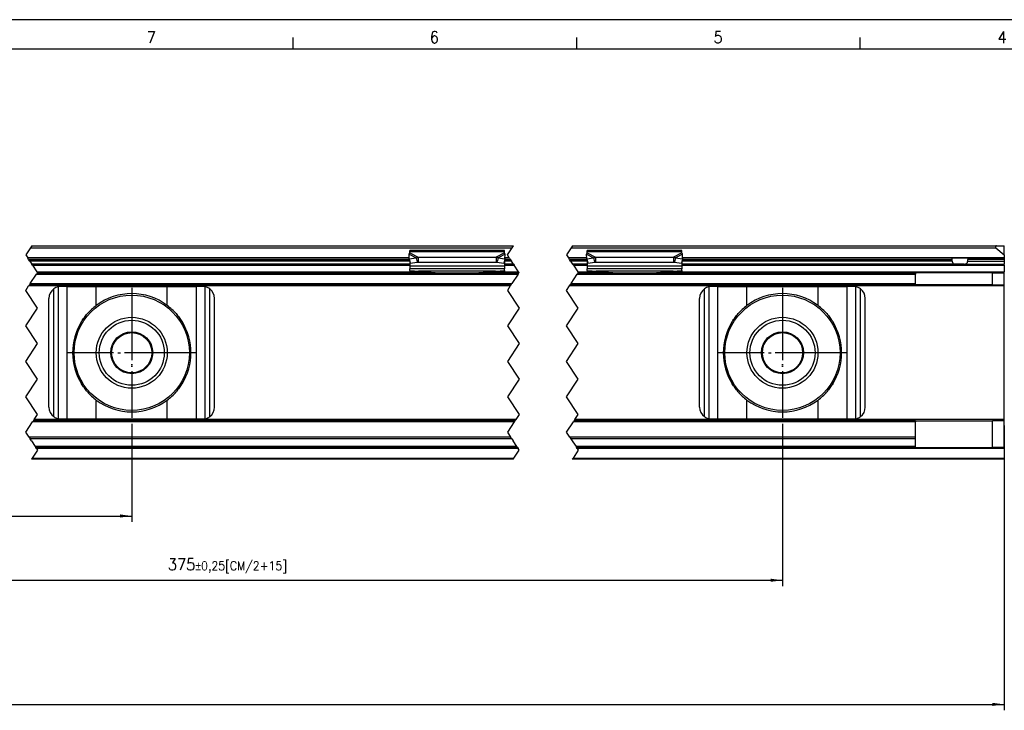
# Model space of a CAD drawing. Header units: millimetres. Extents: x -746 to 1106, y -92 to 517.
# Tile 38 of 55: x -244 to -78, y 385 to 502. Entities that reach past the tile are written whole.
import ezdxf

# ---------------------------------------------------------------- set-up
doc = ezdxf.new("R2010")
doc.units = ezdxf.units.MM
doc.linetypes.add('DOT_CENTER', pattern=[14, 12, -1, 0, -1])
doc.layers.add('1', color=7, linetype='Continuous')
doc.styles.add('CONVERTER_12', font='txt.shx', dxfattribs={"width": 0.9})
doc.dimstyles.new('ME10_DIM_31', dxfattribs={"dimtxt": 2, "dimasz": 2, "dimexe": 1, "dimexo": 1, "dimgap": 1, "dimtad": 1, "dimdsep": 46, "dimtxsty": 'CONVERTER_12', "dimsah": 1, "dimcen": 0.09, "dimclrd": 2, "dimclre": 2, "dimclrt": 2, "dimadec": 0, "dimazin": 0, "dimtol": 1, "dimtp": 0.4, "dimtm": 0.4, "dimtfac": 0.75, "dimtdec": 0, "dimtix": 1, "dimtmove": 0, "dimatfit": 3, "dimfxl": 1, "dimtolj": 1, "dimtzin": 0, "dimarcsym": 0})
doc.dimstyles.new('ME10_DIM_33', dxfattribs={"dimtxt": 2, "dimasz": 2, "dimexe": 1, "dimexo": 1, "dimgap": 1, "dimtad": 1, "dimdsep": 46, "dimtxsty": 'CONVERTER_12', "dimsah": 1, "dimcen": 0.09, "dimclrd": 2, "dimclre": 2, "dimclrt": 2, "dimadec": 0, "dimazin": 0, "dimtol": 1, "dimtp": 0.25, "dimtm": 0.25, "dimtfac": 0.75, "dimtdec": 0, "dimtix": 1, "dimtmove": 0, "dimatfit": 3, "dimfxl": 1, "dimtolj": 1, "dimtzin": 0, "dimarcsym": 0})
doc.dimstyles.new('ME10_DIM_34', dxfattribs={"dimtxt": 2, "dimasz": 2, "dimexe": 1, "dimexo": 1, "dimgap": 1, "dimtad": 1, "dimdsep": 46, "dimtxsty": 'CONVERTER_12', "dimsah": 1, "dimcen": 0.09, "dimclrd": 2, "dimclre": 2, "dimclrt": 2, "dimadec": 0, "dimazin": 0, "dimtol": 1, "dimtp": 0.25, "dimtm": 0.25, "dimtfac": 0.75, "dimtdec": 0, "dimtix": 1, "dimtmove": 0, "dimatfit": 3, "dimfxl": 1, "dimtolj": 1, "dimtzin": 0, "dimarcsym": 0})

# ---------------------------------------------------------------- blocks, each defined once
blk = doc.blocks.new('SOPORTE_SV2-T__47', base_point=(-582.95, 427.45))
at = {"color": 2, "linetype": 'DOT_CENTER'}
for p, q in [((-242.58, 463.2), (-243.38, 462)), ((-242.34, 463.55), (-242.58, 463.2)), ((-161.96, 462), (-161.16, 463.2)), ((-161.16, 463.2), (-160.93, 463.55)), ((-151.16, 463.2), (-151.96, 462)), ((-150.93, 463.55), (-151.16, 463.2)), ((-243.38, 462), (-243.04, 461.5)), ((-243.04, 461.5), (-243.01, 461.45)), ((-242.88, 461.25), (-243.01, 461.45)), ((-242.68, 460.95), (-242.88, 461.25)), ((-161.63, 461.5), (-161.96, 462)), ((-161.59, 461.45), (-161.63, 461.5)), ((-161.59, 461.45), (-161.46, 461.25)), ((-161.46, 461.25), (-161.26, 460.95)), ((-151.96, 462), (-151.63, 461.5)), ((-151.63, 461.5), (-151.59, 461.45)), ((-151.46, 461.25), (-151.59, 461.45)), ((-151.26, 460.95), (-151.46, 461.25)), ((-242.68, 460.95), (-242.34, 460.45)), ((-242.21, 460.25), (-242.34, 460.45)), ((-242.21, 460.25), (-241.48, 459.15)), ((-160.93, 460.45), (-161.26, 460.95)), ((-160.93, 460.45), (-160.79, 460.25)), ((-160.06, 459.15), (-160.79, 460.25)), ((-151.26, 460.95), (-150.93, 460.45)), ((-150.79, 460.25), (-150.93, 460.45)), ((-150.79, 460.25), (-150.06, 459.15)), ((-242.61, 457.15), (-241.54, 458.75)), ((-241.41, 458.95), (-241.54, 458.75)), ((-241.38, 459), (-241.48, 459.15)), ((-241.41, 458.95), (-241.38, 459)), ((-160.13, 458.75), (-161.19, 457.15)), ((-160.13, 458.75), (-159.99, 458.95)), ((-160.06, 459.15), (-159.96, 459)), ((-159.96, 459), (-159.99, 458.95)), ((-151.19, 457.15), (-150.13, 458.75)), ((-149.99, 458.95), (-150.13, 458.75)), ((-149.96, 459), (-150.06, 459.15)), ((-149.99, 458.95), (-149.96, 459)), ((-243.38, 456), (-242.88, 456.75)), ((-242.88, 456.75), (-242.74, 456.95)), ((-242.61, 457.15), (-242.74, 456.95)), ((-161.46, 456.75), (-161.96, 456)), ((-161.33, 456.95), (-161.46, 456.75)), ((-161.33, 456.95), (-161.19, 457.15)), ((-151.96, 456), (-151.46, 456.75)), ((-151.46, 456.75), (-151.33, 456.95)), ((-151.19, 457.15), (-151.33, 456.95)), ((-241.38, 453), (-243.38, 456)), ((-161.96, 456), (-159.96, 453)), ((-149.96, 453), (-151.96, 456)), ((-243.38, 450), (-241.38, 453)), ((-159.96, 453), (-161.96, 450)), ((-151.96, 450), (-149.96, 453)), ((-241.38, 447), (-243.38, 450)), ((-161.96, 450), (-159.96, 447)), ((-149.96, 447), (-151.96, 450)), ((-243.38, 444), (-241.38, 447)), ((-159.96, 447), (-161.96, 444)), ((-151.96, 444), (-149.96, 447)), ((-241.38, 441), (-243.38, 444)), ((-161.96, 444), (-159.96, 441)), ((-149.96, 441), (-151.96, 444)), ((-243.38, 438), (-241.38, 441)), ((-159.96, 441), (-161.96, 438)), ((-151.96, 438), (-149.96, 441)), ((-241.38, 435), (-243.38, 438)), ((-161.96, 438), (-159.96, 435)), ((-149.96, 435), (-151.96, 438)), ((-241.94, 434.15), (-241.38, 435)), ((-159.96, 435), (-160.53, 434.15)), ((-150.53, 434.15), (-149.96, 435)), ((-243.38, 432), (-242.21, 433.75)), ((-242.08, 433.95), (-242.21, 433.75)), ((-242.08, 433.95), (-241.94, 434.15)), ((-160.79, 433.75), (-161.96, 432)), ((-160.79, 433.75), (-160.66, 433.95)), ((-160.53, 434.15), (-160.66, 433.95)), ((-151.96, 432), (-150.79, 433.75)), ((-150.66, 433.95), (-150.79, 433.75)), ((-150.66, 433.95), (-150.53, 434.15)), ((-242.82, 431.17), (-243.38, 432)), ((-242.82, 431.17), (-242.63, 430.89)), ((-161.96, 432), (-161.41, 431.17)), ((-161.22, 430.89), (-161.41, 431.17)), ((-151.41, 431.17), (-151.96, 432)), ((-151.41, 431.17), (-151.22, 430.89)), ((-242.42, 430.56), (-242.63, 430.89)), ((-242.42, 430.56), (-241.76, 429.57)), ((-241.76, 429.57), (-241.68, 429.45)), ((-241.54, 429.25), (-241.68, 429.45)), ((-161.22, 430.89), (-161, 430.56)), ((-160.34, 429.57), (-161, 430.56)), ((-160.26, 429.45), (-160.34, 429.57)), ((-160.26, 429.45), (-160.13, 429.25)), ((-151.22, 430.89), (-151, 430.56)), ((-151, 430.56), (-150.87, 430.36)), ((-150.87, 430.36), (-150.34, 429.57)), ((-150.34, 429.57), (-150.26, 429.45)), ((-150.13, 429.25), (-150.26, 429.45)), ((-241.38, 429), (-242.28, 427.65)), ((-241.54, 429.25), (-241.38, 429)), ((-160.86, 427.65), (-159.96, 429)), ((-159.96, 429), (-160.13, 429.25)), ((-149.96, 429), (-150.86, 427.65)), ((-150.13, 429.25), (-149.96, 429)), ((-242.28, 427.65), (-242.41, 427.45)), ((-160.99, 427.45), (-160.86, 427.65)), ((-150.86, 427.65), (-150.99, 427.45))]:
    blk.add_line(p, q, dxfattribs=at)
at = {"color": 3, "linetype": 'Continuous'}
for p, q in [((-242.58, 463.2), (-161.16, 463.2)), ((-151.16, 463.2), (-79.38, 463.2)), ((-178.54, 461.5), (-243.04, 461.5)), ((-242.88, 461.25), (-178.52, 461.25)), ((-178.56, 462.13), (-177.37, 461.51)), ((-162.45, 462.51), (-178.45, 462.51)), ((-178.45, 462.33), (-177.04, 461.6)), ((-162.45, 462.33), (-163.86, 461.6)), ((-162.34, 462.13), (-163.53, 461.51)), ((-162.38, 461.25), (-161.46, 461.25)), ((-161.63, 461.5), (-162.36, 461.5)), ((-148.54, 461.5), (-151.63, 461.5)), ((-151.46, 461.25), (-148.52, 461.25)), ((-148.56, 462.13), (-147.37, 461.51)), ((-132.45, 462.51), (-148.45, 462.51)), ((-148.45, 462.33), (-147.04, 461.6)), ((-132.45, 462.33), (-133.86, 461.6)), ((-132.34, 462.13), (-133.53, 461.51)), ((-132.38, 461.25), (-86.76, 461.25)), ((-77.95, 461.5), (-132.36, 461.5)), ((-77.95, 461.25), (-84.14, 461.25)), ((-178.45, 460.95), (-242.68, 460.95)), ((-242.21, 460.25), (-178.45, 460.25)), ((-162.45, 460.11), (-178.45, 460.11)), ((-161.26, 460.95), (-162.45, 460.95)), ((-162.45, 460.25), (-160.79, 460.25)), ((-148.45, 460.95), (-151.26, 460.95)), ((-150.79, 460.25), (-148.45, 460.25)), ((-132.45, 460.11), (-148.45, 460.11)), ((-86.76, 460.95), (-132.45, 460.95)), ((-132.45, 460.25), (-77.95, 460.25)), ((-84.14, 460.95), (-77.95, 460.95)), ((-241.54, 458.75), (-160.13, 458.75)), ((-241.48, 459.15), (-178.36, 459.15)), ((-163.94, 459.23), (-176.96, 459.23)), ((-176.96, 459.12), (-176.96, 459.05)), ((-163.94, 459.05), (-163.94, 459.12)), ((-162.45, 459.15), (-160.06, 459.15)), ((-150.13, 458.75), (-92.95, 458.75)), ((-150.06, 459.15), (-148.45, 459.15)), ((-133.94, 459.23), (-146.96, 459.23)), ((-146.96, 459.12), (-146.96, 459.05)), ((-133.94, 459.05), (-133.94, 459.12)), ((-132.54, 459.15), (-77.95, 459.15)), ((-161.46, 456.75), (-242.88, 456.75)), ((-242.61, 457.15), (-161.19, 457.15)), ((-238.65, 434.65), (-238.65, 456.25)), ((-237.85, 434.29), (-237.85, 456.61)), ((-236.38, 434.25), (-236.38, 456.65)), ((-231.46, 453.44), (-231.46, 456.65)), ((-219.44, 453.44), (-219.44, 456.65)), ((-214.52, 434.25), (-214.52, 456.65)), ((-213.05, 434.29), (-213.05, 456.61)), ((-212.25, 434.65), (-212.25, 456.25)), ((-77.95, 456.75), (-151.46, 456.75)), ((-151.19, 457.15), (-92.95, 457.15)), ((-128.65, 434.65), (-128.65, 456.25)), ((-127.85, 434.29), (-127.85, 456.61)), ((-126.38, 434.25), (-126.38, 456.65)), ((-121.46, 453.44), (-121.46, 456.65)), ((-109.44, 453.44), (-109.44, 456.65)), ((-104.52, 434.25), (-104.52, 456.65)), ((-103.05, 434.29), (-103.05, 456.61)), ((-102.25, 434.65), (-102.25, 456.25)), ((-231.46, 434.25), (-231.46, 437.46)), ((-219.44, 434.25), (-219.44, 437.46)), ((-121.46, 434.25), (-121.46, 437.46)), ((-109.44, 434.25), (-109.44, 437.46)), ((-160.79, 433.75), (-242.21, 433.75)), ((-160.53, 434.15), (-241.94, 434.15)), ((-92.95, 433.75), (-150.79, 433.75)), ((-77.95, 434.15), (-150.53, 434.15)), ((-161.22, 430.89), (-242.63, 430.89)), ((-160.34, 429.57), (-241.76, 429.57)), ((-92.95, 430.89), (-151.22, 430.89)), ((-92.95, 429.57), (-150.34, 429.57)), ((-160.13, 429.25), (-241.54, 429.25)), ((-77.95, 429.25), (-150.13, 429.25)), ((-242.28, 427.65), (-160.86, 427.65)), ((-150.86, 427.65), (-77.95, 427.65))]:
    blk.add_line(p, q, dxfattribs=at)
at = {"color": 7, "linetype": 'Continuous'}
for p, q in [((-242.34, 463.55), (-160.93, 463.55)), ((-178.45, 462.51), (-178.45, 462.72)), ((-162.45, 462.72), (-178.45, 462.72)), ((-162.45, 462.51), (-162.45, 462.72)), ((-150.93, 463.55), (-79.25, 463.55)), ((-148.45, 462.51), (-148.45, 462.72)), ((-132.45, 462.72), (-148.45, 462.72)), ((-132.45, 462.51), (-132.45, 462.72)), ((-79.38, 463.2), (-77.95, 462)), ((-79.25, 463.55), (-77.95, 463.55)), ((-77.95, 462), (-77.95, 463.55)), ((-178.54, 461.45), (-243.01, 461.45)), ((-178.54, 461.33), (-178.56, 462.13)), ((-178.54, 461.33), (-177.37, 461.51)), ((-178.54, 461.33), (-178.36, 460.6)), ((-178.45, 462.33), (-178.45, 462.51)), ((-177.37, 461.51), (-177.26, 461.07)), ((-177.26, 461.07), (-177.18, 460.78)), ((-177.04, 461.6), (-163.86, 461.6)), ((-177.04, 461.6), (-177.04, 461.09)), ((-177.04, 461.09), (-177.04, 460.75)), ((-163.86, 461.6), (-163.86, 461.09)), ((-163.86, 461.09), (-163.86, 460.75)), ((-163.64, 461.07), (-163.72, 460.78)), ((-163.53, 461.51), (-163.64, 461.07)), ((-163.53, 461.51), (-162.36, 461.33)), ((-162.36, 461.33), (-162.54, 460.6)), ((-162.45, 462.33), (-162.45, 462.51)), ((-162.36, 461.33), (-162.34, 462.13)), ((-161.59, 461.45), (-162.36, 461.45)), ((-148.54, 461.45), (-151.59, 461.45)), ((-148.54, 461.33), (-148.56, 462.13)), ((-148.54, 461.33), (-147.37, 461.51)), ((-148.54, 461.33), (-148.36, 460.6)), ((-148.45, 462.33), (-148.45, 462.51)), ((-147.37, 461.51), (-147.26, 461.07)), ((-147.26, 461.07), (-147.18, 460.78)), ((-147.04, 461.6), (-147.04, 461.09)), ((-147.04, 461.6), (-133.86, 461.6)), ((-147.04, 461.09), (-147.04, 460.75)), ((-133.86, 461.6), (-133.86, 461.09)), ((-133.86, 461.09), (-133.86, 460.75)), ((-133.64, 461.07), (-133.72, 460.78)), ((-133.53, 461.51), (-133.64, 461.07)), ((-133.53, 461.51), (-132.36, 461.33)), ((-132.36, 461.33), (-132.54, 460.6)), ((-132.45, 462.33), (-132.45, 462.51)), ((-132.36, 461.33), (-132.34, 462.13)), ((-86.89, 461.45), (-132.36, 461.45)), ((-84.01, 461.45), (-86.89, 461.45)), ((-86.76, 460.95), (-86.76, 461.25)), ((-84.14, 460.95), (-84.14, 461.25)), ((-77.95, 461.45), (-84.01, 461.45)), ((-77.95, 462), (-77.95, 461.5)), ((-77.95, 461.45), (-77.95, 461.5)), ((-77.95, 461.45), (-77.95, 461.25)), ((-77.95, 461.25), (-77.95, 460.95)), ((-178.45, 460.45), (-242.34, 460.45)), ((-178.45, 460.98), (-178.45, 460.11)), ((-178.45, 460.11), (-178.45, 459.62)), ((-178.45, 459.34), (-178.45, 459.62)), ((-162.45, 459.62), (-178.45, 459.62)), ((-178.36, 460.6), (-177.18, 460.78)), ((-177.04, 460.75), (-163.86, 460.75)), ((-163.72, 460.78), (-162.54, 460.6)), ((-162.45, 460.98), (-162.45, 460.11)), ((-160.93, 460.45), (-162.45, 460.45)), ((-162.45, 460.11), (-162.45, 459.62)), ((-162.45, 459.34), (-162.45, 459.62)), ((-148.45, 460.45), (-150.93, 460.45)), ((-148.45, 460.98), (-148.45, 460.11)), ((-148.45, 460.11), (-148.45, 459.62)), ((-148.45, 459.34), (-148.45, 459.62)), ((-132.45, 459.62), (-148.45, 459.62)), ((-148.36, 460.6), (-147.18, 460.78)), ((-147.04, 460.75), (-133.86, 460.75)), ((-133.72, 460.78), (-132.54, 460.6)), ((-132.45, 460.98), (-132.45, 460.11)), ((-86.14, 460.45), (-132.45, 460.45)), ((-132.45, 460.11), (-132.45, 459.62)), ((-132.45, 459.34), (-132.45, 459.62)), ((-84.76, 460.45), (-86.14, 460.45)), ((-84.76, 460.45), (-77.95, 460.45)), ((-77.95, 460.95), (-77.95, 460.45)), ((-77.95, 460.25), (-77.95, 460.45)), ((-77.95, 460.25), (-77.95, 459.15)), ((-241.41, 458.95), (-175.69, 458.95)), ((-178.45, 459.34), (-178.45, 459.16)), ((-176.96, 459.23), (-173.45, 458.96)), ((-176.96, 459.23), (-176.96, 459.12)), ((-175.69, 458.95), (-176.96, 459.05)), ((-175.69, 458.95), (-169.3, 458.95)), ((-169.3, 458.95), (-169.3, 458.95)), ((-169.3, 458.95), (-165.21, 458.95)), ((-167.45, 458.96), (-163.94, 459.23)), ((-163.94, 459.05), (-165.21, 458.95)), ((-165.21, 458.95), (-162.45, 458.95)), ((-163.94, 459.12), (-163.94, 459.23)), ((-162.45, 459.34), (-162.45, 459.16)), ((-162.45, 459.16), (-162.45, 458.95)), ((-162.45, 458.95), (-159.99, 458.95)), ((-149.99, 458.95), (-148.45, 458.95)), ((-148.45, 459.34), (-148.45, 459.16)), ((-148.45, 459.16), (-148.45, 458.95)), ((-148.45, 458.95), (-145.69, 458.95)), ((-146.96, 459.23), (-146.96, 459.12)), ((-146.96, 459.23), (-143.45, 458.96)), ((-145.69, 458.95), (-146.96, 459.05)), ((-145.69, 458.95), (-135.21, 458.95)), ((-137.45, 458.96), (-133.94, 459.23)), ((-133.94, 459.05), (-135.21, 458.95)), ((-135.21, 458.95), (-92.95, 458.95)), ((-133.94, 459.12), (-133.94, 459.23)), ((-132.45, 459.34), (-132.45, 459.16)), ((-92.95, 458.95), (-92.95, 458.75)), ((-79.95, 458.95), (-92.95, 458.95)), ((-92.95, 457.15), (-92.95, 458.75)), ((-79.95, 456.95), (-79.95, 458.95)), ((-79.95, 458.95), (-77.95, 458.95)), ((-77.95, 458.95), (-77.95, 459.15)), ((-77.95, 456.95), (-77.95, 458.95)), ((-242.74, 456.95), (-161.33, 456.95)), ((-236.38, 456.65), (-237.45, 456.65)), ((-236.38, 456.65), (-231.46, 456.65)), ((-231.46, 456.65), (-219.44, 456.65)), ((-219.44, 456.65), (-214.52, 456.65)), ((-213.45, 456.65), (-214.52, 456.65)), ((-151.33, 456.95), (-92.95, 456.95)), ((-126.38, 456.65), (-127.45, 456.65)), ((-126.38, 456.65), (-121.46, 456.65)), ((-121.46, 456.65), (-109.44, 456.65)), ((-109.44, 456.65), (-104.52, 456.65)), ((-103.45, 456.65), (-104.52, 456.65)), ((-92.95, 456.95), (-92.95, 457.15)), ((-79.95, 456.95), (-92.95, 456.95)), ((-79.95, 456.95), (-77.95, 456.95)), ((-77.95, 456.75), (-77.95, 456.95)), ((-77.95, 434.15), (-77.95, 456.75)), ((-239.45, 436.25), (-239.45, 454.65)), ((-211.45, 436.25), (-211.45, 454.65)), ((-129.45, 436.25), (-129.45, 454.65)), ((-101.45, 436.25), (-101.45, 454.65)), ((-160.66, 433.95), (-242.08, 433.95)), ((-237.45, 434.25), (-236.38, 434.25)), ((-236.38, 434.25), (-231.46, 434.25)), ((-231.46, 434.25), (-219.44, 434.25)), ((-219.44, 434.25), (-214.52, 434.25)), ((-214.52, 434.25), (-213.45, 434.25)), ((-92.95, 433.95), (-150.66, 433.95)), ((-127.45, 434.25), (-126.38, 434.25)), ((-126.38, 434.25), (-121.46, 434.25)), ((-121.46, 434.25), (-109.44, 434.25)), ((-109.44, 434.25), (-104.52, 434.25)), ((-104.52, 434.25), (-103.45, 434.25)), ((-92.95, 433.95), (-92.95, 433.75)), ((-92.95, 433.95), (-79.95, 433.95)), ((-92.95, 431.17), (-92.95, 433.75)), ((-79.95, 429.45), (-79.95, 433.95)), ((-77.95, 433.95), (-79.95, 433.95)), ((-77.95, 433.95), (-77.95, 434.15)), ((-77.95, 429.45), (-77.95, 433.95)), ((-161.41, 431.17), (-242.82, 431.17)), ((-92.95, 431.17), (-151.41, 431.17)), ((-92.95, 430.89), (-92.95, 431.17)), ((-160.26, 429.45), (-241.68, 429.45)), ((-92.95, 429.45), (-150.26, 429.45)), ((-92.95, 429.57), (-92.95, 430.89)), ((-92.95, 429.45), (-92.95, 429.57)), ((-92.95, 429.45), (-79.95, 429.45)), ((-77.95, 429.45), (-79.95, 429.45)), ((-77.95, 429.45), (-77.95, 429.25)), ((-77.95, 429.25), (-77.95, 427.65)), ((-160.99, 427.45), (-242.41, 427.45)), ((-77.95, 427.45), (-150.99, 427.45)), ((-77.95, 427.45), (-77.95, 427.65))]:
    blk.add_line(p, q, dxfattribs=at)
for centre, radius in [((-225.45, 445.45), 9.75), ((-115.45, 445.45), 9.75), ((-225.45, 445.45), 6), ((-115.45, 445.45), 6), ((-225.45, 445.45), 5.5), ((-115.45, 445.45), 5.5), ((-225.45, 445.45), 3.55), ((-225.45, 445.45), 3.4), ((-115.45, 445.45), 3.55), ((-115.45, 445.45), 3.4)]:
    blk.add_circle(centre, radius, dxfattribs=at)
for centre, radius, start, end in [((-79.25, 463.35), 0.2, 90, 230), ((-237.45, 454.65), 2, 126.8699, 180), ((-237.45, 454.65), 2, 101.598, 126.8699), ((-237.45, 454.65), 2, 90, 101.598), ((-213.45, 454.65), 2, 78.402, 90), ((-213.45, 454.65), 2, 53.1301, 78.402), ((-213.45, 454.65), 2, 0, 53.1301), ((-127.45, 454.65), 2, 126.8699, 180), ((-127.45, 454.65), 2, 101.598, 126.8699), ((-127.45, 454.65), 2, 90, 101.598), ((-103.45, 454.65), 2, 78.402, 90), ((-103.45, 454.65), 2, 53.1301, 78.402), ((-103.45, 454.65), 2, 0, 53.1301), ((-225.45, 445.45), 10, 53.076, 126.924), ((-115.45, 445.45), 10, 53.076, 126.924), ((-225.45, 445.45), 10, 126.924, 138.5708), ((-225.45, 445.45), 10, 41.4292, 53.076), ((-115.45, 445.45), 10, 126.924, 138.5708), ((-115.45, 445.45), 10, 41.4292, 53.076), ((-225.45, 445.45), 10, 148.2363, 211.7637), ((-225.45, 445.45), 10, 328.2362, 31.7638), ((-115.45, 445.45), 10, 148.2363, 211.7637), ((-115.45, 445.45), 10, 328.2362, 31.7638), ((-225.45, 445.45), 10, 221.4292, 233.076), ((-225.45, 445.45), 10, 306.924, 318.5708), ((-115.45, 445.45), 10, 221.4292, 233.076), ((-115.45, 445.45), 10, 306.924, 318.5708), ((-237.45, 436.25), 2, 180, 233.1301), ((-225.45, 445.45), 10, 233.076, 306.924), ((-213.45, 436.25), 2, 306.8699, 0), ((-127.45, 436.25), 2, 180, 233.1301), ((-115.45, 445.45), 10, 233.076, 306.924), ((-103.45, 436.25), 2, 306.8699, 0), ((-237.45, 436.25), 2, 233.1301, 258.402), ((-213.45, 436.25), 2, 281.598, 306.8699), ((-127.45, 436.25), 2, 233.1301, 258.402), ((-103.45, 436.25), 2, 281.598, 306.8699), ((-237.45, 436.25), 2, 258.402, 270), ((-213.45, 436.25), 2, 270, 281.598), ((-127.45, 436.25), 2, 258.402, 270), ((-103.45, 436.25), 2, 270, 281.598)]:
    blk.add_arc(centre, radius, start, end, dxfattribs=at)
for points, knots in [([(-178.56, 462.13), (-178.55, 462.15), (-178.53, 462.18), (-178.51, 462.24), (-178.48, 462.29), (-178.46, 462.32), (-178.45, 462.33)], [0, 0, 0, 0, 0.0630544, 0.1234867, 0.1799191, 0.2333291, 0.2333291, 0.2333291, 0.2333291]), ([(-177.37, 461.51), (-177.34, 461.52), (-177.29, 461.54), (-177.2, 461.56), (-177.12, 461.58), (-177.06, 461.6), (-177.04, 461.6)], [0, 0, 0, 0, 0.0868093, 0.1730263, 0.2556026, 0.3435203, 0.3435203, 0.3435203, 0.3435203]), ([(-163.86, 461.6), (-163.84, 461.6), (-163.78, 461.59), (-163.7, 461.56), (-163.61, 461.54), (-163.56, 461.52), (-163.53, 461.51)], [0, 0, 0, 0, 0.080963, 0.170494, 0.2598164, 0.3435202, 0.3435202, 0.3435202, 0.3435202]), ([(-162.34, 462.13), (-162.35, 462.15), (-162.37, 462.18), (-162.39, 462.24), (-162.42, 462.29), (-162.44, 462.32), (-162.45, 462.33)], [0, 0, 0, 0, 0.0630544, 0.1234867, 0.1799191, 0.2333291, 0.2333291, 0.2333291, 0.2333291]), ([(-148.56, 462.13), (-148.55, 462.15), (-148.53, 462.18), (-148.51, 462.24), (-148.48, 462.29), (-148.46, 462.32), (-148.45, 462.33)], [0, 0, 0, 0, 0.0630544, 0.1234867, 0.1753749, 0.2333288, 0.2333288, 0.2333288, 0.2333288]), ([(-147.37, 461.51), (-147.34, 461.52), (-147.28, 461.54), (-147.2, 461.56), (-147.12, 461.59), (-147.06, 461.6), (-147.04, 461.6)], [0, 0, 0, 0, 0.0909021, 0.1730263, 0.2585914, 0.3435203, 0.3435203, 0.3435203, 0.3435203]), ([(-133.86, 461.6), (-133.84, 461.6), (-133.78, 461.59), (-133.7, 461.56), (-133.61, 461.54), (-133.56, 461.52), (-133.53, 461.51)], [0, 0, 0, 0, 0.0849289, 0.1704941, 0.256711, 0.3435204, 0.3435204, 0.3435204, 0.3435204]), ([(-132.34, 462.13), (-132.35, 462.15), (-132.37, 462.19), (-132.4, 462.24), (-132.42, 462.29), (-132.44, 462.32), (-132.45, 462.33)], [0, 0, 0, 0, 0.0669463, 0.1234866, 0.1837172, 0.233329, 0.233329, 0.233329, 0.233329]), ([(-86.76, 461.25), (-86.76, 461.25), (-86.76, 461.25), (-86.76, 461.27), (-86.77, 461.3), (-86.77, 461.33), (-86.79, 461.37), (-86.81, 461.4), (-86.83, 461.42), (-86.85, 461.43), (-86.86, 461.44), (-86.87, 461.45), (-86.88, 461.45), (-86.89, 461.45), (-86.89, 461.45)], [0, 0, 0, 0, 0.003135, 0.006338, 0.0457209, 0.0837493, 0.1212087, 0.1559948, 0.1862741, 0.2137839, 0.2260551, 0.2377687, 0.2486989, 0.2593374, 0.2593374, 0.2593374, 0.2593374]), ([(-84.01, 461.45), (-84.01, 461.45), (-84.02, 461.45), (-84.03, 461.45), (-84.04, 461.44), (-84.05, 461.44), (-84.06, 461.43), (-84.07, 461.42), (-84.08, 461.41), (-84.1, 461.39), (-84.11, 461.37), (-84.13, 461.33), (-84.13, 461.3), (-84.14, 461.27), (-84.14, 461.25), (-84.14, 461.25), (-84.14, 461.25)], [0, 0, 0, 0, 0.0095826, 0.0215685, 0.0342954, 0.0455527, 0.0573636, 0.0726778, 0.0861629, 0.1034039, 0.13819, 0.1756495, 0.2136779, 0.2530608, 0.2561763, 0.2593987, 0.2593987, 0.2593987, 0.2593987]), ([(-177.18, 460.78), (-177.17, 460.78), (-177.15, 460.77), (-177.11, 460.76), (-177.07, 460.75), (-177.05, 460.75), (-177.04, 460.75)], [0, 0, 0, 0, 0.0372861, 0.0751943, 0.1129244, 0.1512902, 0.1512902, 0.1512902, 0.1512902]), ([(-163.86, 460.75), (-163.85, 460.75), (-163.83, 460.75), (-163.79, 460.76), (-163.75, 460.77), (-163.73, 460.78), (-163.72, 460.78)], [0, 0, 0, 0, 0.0383658, 0.0760959, 0.1140041, 0.1512902, 0.1512902, 0.1512902, 0.1512902]), ([(-147.18, 460.78), (-147.17, 460.78), (-147.15, 460.77), (-147.11, 460.76), (-147.07, 460.75), (-147.05, 460.75), (-147.04, 460.75)], [0, 0, 0, 0, 0.0372861, 0.0751943, 0.1129244, 0.1512902, 0.1512902, 0.1512902, 0.1512902]), ([(-133.86, 460.75), (-133.85, 460.75), (-133.83, 460.75), (-133.79, 460.76), (-133.75, 460.77), (-133.73, 460.78), (-133.72, 460.78)], [0, 0, 0, 0, 0.0383658, 0.0760959, 0.1140041, 0.1512902, 0.1512902, 0.1512902, 0.1512902]), ([(-86.76, 460.95), (-86.76, 460.94), (-86.76, 460.91), (-86.76, 460.88), (-86.75, 460.84), (-86.75, 460.8), (-86.73, 460.75), (-86.71, 460.69), (-86.68, 460.64), (-86.64, 460.6), (-86.61, 460.57), (-86.55, 460.53), (-86.47, 460.49), (-86.37, 460.46), (-86.25, 460.45), (-86.18, 460.45), (-86.14, 460.45)], [0, 0, 0, 0, 0.0350251, 0.0700723, 0.1074601, 0.1388855, 0.2023997, 0.2686268, 0.3257339, 0.374587, 0.4257434, 0.4743735, 0.5784299, 0.6876466, 0.7990081, 0.9187138, 0.9187138, 0.9187138, 0.9187138]), ([(-84.76, 460.45), (-84.72, 460.45), (-84.65, 460.45), (-84.53, 460.46), (-84.43, 460.49), (-84.35, 460.53), (-84.29, 460.57), (-84.26, 460.6), (-84.22, 460.64), (-84.2, 460.68), (-84.18, 460.72), (-84.17, 460.75), (-84.16, 460.78), (-84.15, 460.81), (-84.15, 460.84), (-84.14, 460.88), (-84.14, 460.91), (-84.14, 460.94), (-84.14, 460.95)], [0, 0, 0, 0, 0.1197057, 0.2310672, 0.3402839, 0.4443402, 0.4929703, 0.5441268, 0.5929799, 0.650087, 0.6796228, 0.7133539, 0.7468086, 0.7798967, 0.8113221, 0.8487099, 0.8807383, 0.918782, 0.918782, 0.918782, 0.918782]), ([(-178.45, 459.34), (-178.33, 459.33), (-178.08, 459.32), (-177.7, 459.29), (-177.33, 459.26), (-177.08, 459.24), (-176.96, 459.23)], [0, 0, 0, 0, 0.373742, 0.74735, 1.121191, 1.494893, 1.494893, 1.494893, 1.494893]), ([(-176.96, 459.05), (-177.08, 459.06), (-177.33, 459.08), (-177.7, 459.1), (-178.08, 459.13), (-178.33, 459.15), (-178.45, 459.16)], [0, 0, 0, 0, 0.373648, 0.747439, 1.120997, 1.494694, 1.494694, 1.494694, 1.494694]), ([(-163.94, 459.23), (-163.82, 459.24), (-163.57, 459.26), (-163.2, 459.29), (-162.82, 459.32), (-162.57, 459.33), (-162.45, 459.34)], [0, 0, 0, 0, 0.373696, 0.747543, 1.12115, 1.494893, 1.494893, 1.494893, 1.494893]), ([(-162.45, 459.16), (-162.57, 459.15), (-162.82, 459.13), (-163.2, 459.1), (-163.57, 459.08), (-163.82, 459.06), (-163.94, 459.05)], [0, 0, 0, 0, 0.373702, 0.747255, 1.121047, 1.494694, 1.494694, 1.494694, 1.494694]), ([(-148.45, 459.34), (-148.33, 459.33), (-148.08, 459.32), (-147.7, 459.29), (-147.33, 459.26), (-147.08, 459.24), (-146.96, 459.23)], [0, 0, 0, 0, 0.373743, 0.74735, 1.121192, 1.494893, 1.494893, 1.494893, 1.494893]), ([(-146.96, 459.05), (-147.08, 459.06), (-147.33, 459.08), (-147.7, 459.1), (-148.08, 459.13), (-148.33, 459.15), (-148.45, 459.16)], [0, 0, 0, 0, 0.373647, 0.747439, 1.120992, 1.494694, 1.494694, 1.494694, 1.494694]), ([(-133.94, 459.23), (-133.82, 459.24), (-133.57, 459.26), (-133.2, 459.29), (-132.82, 459.32), (-132.57, 459.33), (-132.45, 459.34)], [0, 0, 0, 0, 0.373701, 0.747543, 1.12115, 1.494893, 1.494893, 1.494893, 1.494893]), ([(-132.45, 459.16), (-132.57, 459.15), (-132.82, 459.13), (-133.2, 459.1), (-133.57, 459.08), (-133.82, 459.06), (-133.94, 459.05)], [0, 0, 0, 0, 0.373697, 0.747255, 1.121052, 1.494694, 1.494694, 1.494694, 1.494694]), ([(-233.95, 450.71), (-233.87, 450.83), (-233.71, 451.06), (-233.46, 451.4), (-233.21, 451.74), (-233.03, 451.96), (-232.95, 452.07)], [0, 0, 0, 0, 0.425548, 0.842522, 1.267064, 1.685169, 1.685169, 1.685169, 1.685169]), ([(-217.95, 452.07), (-217.87, 451.96), (-217.69, 451.74), (-217.44, 451.4), (-217.19, 451.06), (-217.03, 450.83), (-216.95, 450.71)], [0, 0, 0, 0, 0.418104, 0.842646, 1.25962, 1.685167, 1.685167, 1.685167, 1.685167]), ([(-123.95, 450.71), (-123.87, 450.83), (-123.71, 451.06), (-123.46, 451.4), (-123.21, 451.74), (-123.03, 451.96), (-122.95, 452.07)], [0, 0, 0, 0, 0.425548, 0.842522, 1.267064, 1.685169, 1.685169, 1.685169, 1.685169]), ([(-107.95, 452.07), (-107.87, 451.96), (-107.69, 451.74), (-107.44, 451.4), (-107.19, 451.06), (-107.03, 450.83), (-106.95, 450.71)], [0, 0, 0, 0, 0.418104, 0.842646, 1.25962, 1.685167, 1.685167, 1.685167, 1.685167]), ([(-232.95, 438.83), (-233.03, 438.94), (-233.21, 439.16), (-233.46, 439.5), (-233.71, 439.84), (-233.87, 440.07), (-233.95, 440.19)], [0, 0, 0, 0, 0.418104, 0.842647, 1.259621, 1.685169, 1.685169, 1.685169, 1.685169]), ([(-216.95, 440.19), (-217.03, 440.07), (-217.19, 439.84), (-217.44, 439.5), (-217.69, 439.16), (-217.87, 438.94), (-217.95, 438.83)], [0, 0, 0, 0, 0.425548, 0.842521, 1.267063, 1.685167, 1.685167, 1.685167, 1.685167]), ([(-122.95, 438.83), (-123.03, 438.94), (-123.21, 439.16), (-123.46, 439.5), (-123.71, 439.84), (-123.87, 440.07), (-123.95, 440.19)], [0, 0, 0, 0, 0.418104, 0.842647, 1.259621, 1.685169, 1.685169, 1.685169, 1.685169]), ([(-106.95, 440.19), (-107.03, 440.07), (-107.19, 439.84), (-107.44, 439.5), (-107.69, 439.16), (-107.87, 438.94), (-107.95, 438.83)], [0, 0, 0, 0, 0.425548, 0.842521, 1.267063, 1.685167, 1.685167, 1.685167, 1.685167])]:
    blk.add_open_spline(points, degree=3, knots=knots, dxfattribs=at)
at = {"layer": '1', "color": 2, "linetype": 'DOT_CENTER'}
for p, q in [((-225.45, 456.45), (-225.45, 434.45)), ((-225.45, 456.2), (-225.45, 434.7)), ((-115.45, 456.45), (-115.45, 434.45)), ((-115.45, 456.45), (-115.45, 434.45)), ((-115.45, 456.2), (-115.45, 434.7)), ((-214.45, 445.45), (-236.45, 445.45)), ((-214.7, 445.45), (-236.2, 445.45)), ((-104.45, 445.45), (-126.45, 445.45)), ((-104.45, 445.45), (-126.45, 445.45)), ((-104.7, 445.45), (-126.2, 445.45))]:
    blk.add_line(p, q, dxfattribs=at)
blk = doc.blocks.new('*D95')
at = {"layer": '1', "color": 2, "linetype": 'Continuous'}
for p, q in [((-582.95, 433.15), (-582.95, 384.98)), ((-77.95, 433.15), (-77.95, 384.98)), ((-582.95, 385.98), (-77.95, 385.98))]:
    blk.add_line(p, q, dxfattribs=at)
at = {"layer": '1', "color": 2}
for points in [[(-580.95, 386.24), (-580.95, 385.72), (-582.95, 385.98)], [(-79.95, 385.72), (-79.95, 386.24), (-77.95, 385.98)]]:
    blk.add_solid(points, dxfattribs=at)
at = {"layer": '1', "color": 2, "insert": (-341.56, 387.18), "char_height": 2, "attachment_point": 7, "rotation": 0.0001, "line_spacing_factor": 0.60024, "style": 'CONVERTER_12'}
blk.add_mtext('\\C2;\\C2;\\C2;825\\C2;\\H1.5;{\\Fgdt;`}0,4\\C2;[CM+105]', dxfattribs=at)
blk = doc.blocks.new('*D97')
at = {"layer": '1', "color": 2, "linetype": 'Continuous'}
for p, q in [((-318.45, 436.95), (-318.45, 416.84)), ((-225.45, 433.45), (-225.45, 416.84)), ((-318.45, 417.84), (-225.45, 417.84))]:
    blk.add_line(p, q, dxfattribs=at)
at = {"layer": '1', "color": 2}
for points in [[(-316.45, 418.11), (-316.45, 417.58), (-318.45, 417.84)], [(-227.45, 417.58), (-227.45, 418.11), (-225.45, 417.84)]]:
    blk.add_solid(points, dxfattribs=at)
at = {"layer": '1', "color": 2, "insert": (-279.31, 418.84), "char_height": 2, "attachment_point": 7, "rotation": 0.0001, "line_spacing_factor": 0.60024, "style": 'CONVERTER_12'}
blk.add_mtext('\\C2;200\\C2;\\H1.5;{\\Fgdt;`}0,25', dxfattribs=at)
blk = doc.blocks.new('*D98')
at = {"layer": '1', "color": 2, "linetype": 'Continuous'}
for p, q in [((-318.45, 436.95), (-318.45, 405.97)), ((-115.45, 433.45), (-115.45, 405.97)), ((-318.45, 406.97), (-115.45, 406.97))]:
    blk.add_line(p, q, dxfattribs=at)
at = {"layer": '1', "color": 2}
for points in [[(-316.45, 407.24), (-316.45, 406.71), (-318.45, 406.97)], [(-117.45, 406.71), (-117.45, 407.24), (-115.45, 406.97)]]:
    blk.add_solid(points, dxfattribs=at)
at = {"layer": '1', "color": 2, "insert": (-219.34, 408.17), "char_height": 2, "attachment_point": 7, "rotation": 0.0001, "line_spacing_factor": 0.60024, "style": 'CONVERTER_12'}
blk.add_mtext('\\C2;\\C2;\\C2;375\\C2;\\H1.5;{\\Fgdt;`}0,25\\C2;[CM/2+15]', dxfattribs=at)
blk = doc.blocks.new('_A1', base_point=(89.41, -87.22))
at = {"layer": '1', "color": 2, "linetype": 'Continuous'}
for p, q in [((94.41, 501.78), (-745.59, 501.78)), ((-198.23, 498.78), (-198.23, 496.78)), ((-150.29, 498.78), (-150.29, 496.78)), ((-102.35, 498.78), (-102.35, 496.78))]:
    blk.add_line(p, q, dxfattribs=at)
at = {"layer": '1', "color": 7, "linetype": 'Continuous'}
blk.add_line((89.41, 496.78), (-725.59, 496.78), dxfattribs=at)
at = {"layer": '1', "color": 2, "char_height": 2, "attachment_point": 4, "line_spacing_factor": 1.20048, "style": 'CONVERTER_12'}
for s, insert in [('7', (-222.93, 498.81)), ('6', (-175.08, 498.81)), ('5', (-127.1, 498.81)), ('4', (-79.09, 498.81))]:
    blk.add_mtext(s, dxfattribs=dict(at, insert=insert))
blk = doc.blocks.new('Front4', base_point=(-495.45, 445.5))
blk.add_blockref('SOPORTE_SV2-T__47', (-582.95, 427.45))
at = {"layer": '1'}
dim = blk.add_linear_dim(base=(-318.45, 417.843), p1=(-225.45, 434.45), p2=(-318.45, 437.95), dimstyle='ME10_DIM_33', dxfattribs=at)
dim.commit()
dim.dimension.update_dxf_attribs({"geometry": '*D97', "text_midpoint": (-273.823, 419.843), "text_rotation": 0.00014})
for base, p1, p2, text, dimstyle, override, picture, middle in [((-318.45, 406.974), (-115.45, 434.45), (-318.45, 437.95), '<>[CM/2+15]', 'ME10_DIM_34', {"dimpost": '<>[CM/2+15]'}, '*D98', (-206.854, 409.174)), ((-582.95, 385.979), (-77.95, 434.15), (-582.95, 434.15), '<>[CM+105]', 'ME10_DIM_31', {"dimpost": '<>[CM+105]'}, '*D95', (-330.45, 388.179))]:
    dim = blk.add_linear_dim(base=base, p1=p1, p2=p2, text=text, dimstyle=dimstyle, override=override, dxfattribs=at)
    dim.commit()
    dim.dimension.update_dxf_attribs({"geometry": picture, "text_midpoint": middle, "text_rotation": 0.00014})

msp = doc.modelspace()

# ---------------------------------------------------------------- block references
for name, p in [('_A1', (89.41, -87.22)), ('Front4', (-495.45, 445.5))]:
    msp.add_blockref(name, p)

doc.saveas('drawing.dxf')
